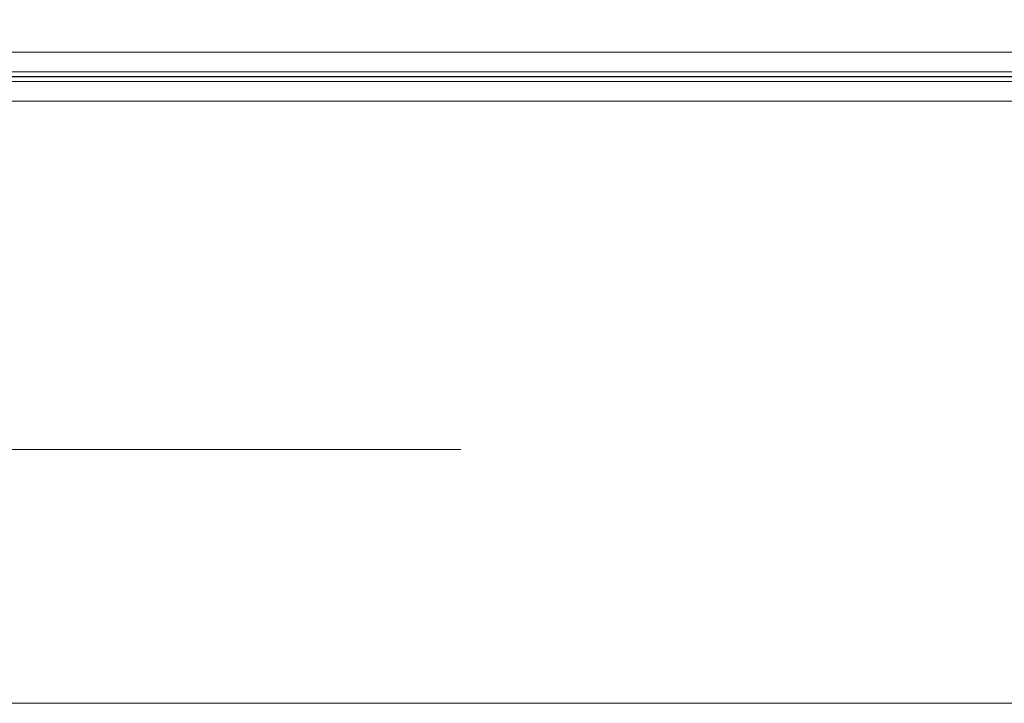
# Model space of a CAD drawing. Extents: x 1911006 to 2186114, y 709265 to 747216.
# Tile 191 of 256: x 1924410 to 1924910, y 734773 to 735120. Entities that reach past the tile are written whole.
import ezdxf

# ---------------------------------------------------------------- set-up
doc = ezdxf.new("R2010")
doc.units = 0
doc.header["$LTSCALE"] = 500
doc.header["$MEASUREMENT"] = 0
doc.linetypes.add('ACAD_ISO10W100', pattern=[18.5, 12, -3, 0.5, -3])
doc.linetypes.add('AM_DIN_G_W050', pattern=[13.75, 9.75, -1.5, 1, -1.5])
for name, color, linetype, lineweight in [('!_A_01_TENKÁ', 8, 'CONTINUOUS', 13), ('!_A_04_BODKOČIARKOVANÁ', 30, 'ACAD_ISO10W100', 13), ('AM_7', 4, 'AM_DIN_G_W050', 25)]:
    doc.layers.add(name, color=color, linetype=linetype, lineweight=lineweight)
doc.layers.add('!_A_52_NOVÉ KCIE', color=7, linetype='CONTINUOUS', lineweight=13, true_color=0xa30000)

msp = doc.modelspace()

# ---------------------------------------------------------------- linework, layer by layer
at = {"layer": '!_A_01_TENKÁ', "color": 7}
for p, q in [((1925363.65, 735103.23), (1921527.25, 735103.23)), ((1921527.25, 735093.23), (1925363.65, 735093.23)), ((1925363.65, 735088.23), (1921527.25, 735088.23)), ((1921527.25, 735078.23), (1925363.65, 735078.23))]:
    msp.add_line(p, q, dxfattribs=at)
at = {"layer": '!_A_04_BODKOČIARKOVANÁ', "color": 7}
msp.add_lwpolyline([(1933884.45, 737464.39), (1933884.45, 734901.39), (1917331.45, 734901.39)], dxfattribs=at)
at = {"layer": '!_A_52_NOVÉ KCIE', "color": 7}
msp.add_lwpolyline([(1933980.35, 734772.59), (1917694.32, 734772.59), (1917492.26, 734974.65)], dxfattribs=at)
at = {"layer": 'AM_7', "color": 7}
msp.add_line((1925363.65, 735090.73), (1921503.55, 735090.73), dxfattribs=at)

doc.saveas('drawing.dxf')
